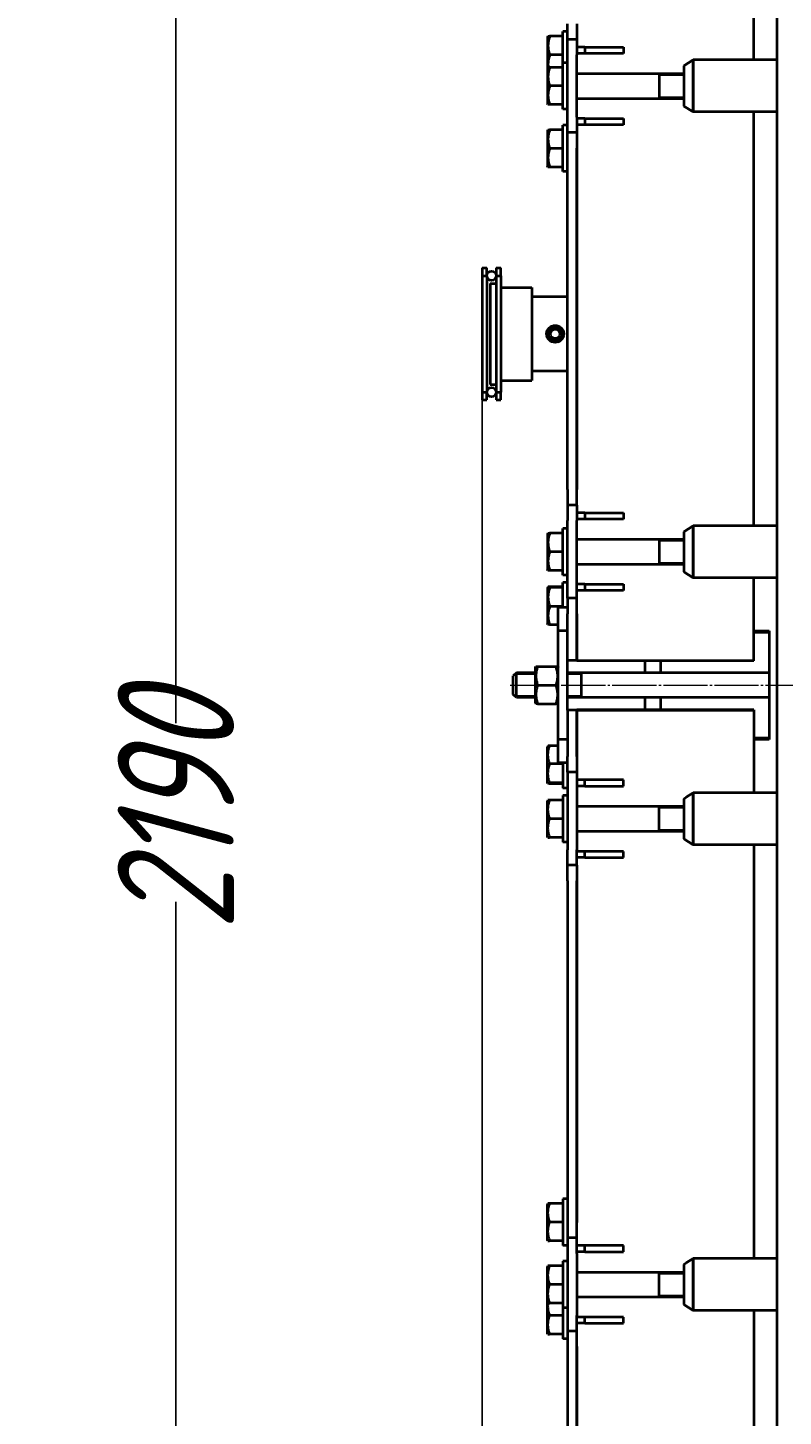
# Model space of a CAD drawing. Header units: millimetres. Extents: x -4428 to 3866, y -3426 to 3855.
# Tile 13 of 191: x -4428 to -3941, y -2063 to -1169. Entities that reach past the tile are written whole.
import ezdxf

# ---------------------------------------------------------------- set-up
doc = ezdxf.new("R2010")
doc.units = ezdxf.units.MM
for name, pattern in [('K5LT_AXLED', [32.912189, 28.412189, -1.5, 1.5, -1.5]), ('K5LT_BASIC', [0]), ('K5LT_THIN', [0])]:
    doc.linetypes.add(name, pattern=pattern)
doc.layers.add('Системный слой', color=7, linetype='Continuous')
doc.styles.add('KDIMTEXTSTYLE', font='GOST_AU.SHX', dxfattribs={"width": 0.96, "oblique": 15, "height": 5})
doc.dimstyles.new('KDIMSTYLE (1.00)', dxfattribs={"dimtxt": 5, "dimasz": 1, "dimexe": 2, "dimexo": 0, "dimgap": 1, "dimtad": 1, "dimtxsty": 'KDIMTEXTSTYLE', "dimsah": 1, "dimcen": 0, "dimdle": 1, "dimadec": 0, "dimazin": 0, "dimtfac": 0.667, "dimtmove": 0, "dimatfit": 3, "dimfxl": 1, "dimtvp": 1, "dimtolj": 1, "dimtzin": 0, "dimarcsym": 0})

# ---------------------------------------------------------------- blocks, each defined once
blk = doc.blocks.new('KDIMARROW_01')
at = {"layer": 'Системный слой'}
blk.add_hatch(color=0, dxfattribs=at).paths.add_polyline_path([(0, 0), (-5, 0.66), (-4.5, 0), (-5, -0.66)])
at = {"layer": 'Системный слой', "color": 0, "linetype": 'K5LT_THIN', "lineweight": 20}
for p, q in [((-4.5, 0), (-5, 0.66)), ((-5, 0.66), (0, 0)), ((0, 0), (-5, -0.66)), ((-5, -0.66), (-4.5, 0)), ((0, 0), (-1, 0))]:
    blk.add_line(p, q, dxfattribs=at)
blk = doc.blocks.new('U22')
at = {"layer": 'Системный слой', "color": 150, "linetype": 'K5LT_BASIC', "lineweight": 40, "true_color": 0x0080ff}
for p, q in [((-3945.34, -2687.59), (-3945.34, -497.59)), ((-3960.34, -1189.84), (-3960.34, -1076.59)), ((-4080.34, -1171.59), (-4083.34, -1171.59)), ((-4083.34, -1191.59), (-4083.34, -1171.59)), ((-4080.34, -1176.59), (-4080.34, -1166.59)), ((-4074.34, -1166.59), (-4074.34, -1176.59)), ((-4092.99, -1174.59), (-4093.34, -1175.19)), ((-4093.34, -1175.19), (-4093.34, -1195.19)), ((-4092.99, -1174.59), (-4091.92, -1174.59)), ((-4083.34, -1174.59), (-4091.92, -1174.59)), ((-4074.34, -1176.59), (-4080.34, -1176.59)), ((-4080.34, -1186.59), (-4080.34, -1176.59)), ((-4074.34, -1176.59), (-4074.34, -1186.59)), ((-4083.34, -1186.59), (-4091.92, -1186.59)), ((-4080.34, -1226.59), (-4080.34, -1186.59)), ((-4069.34, -1181.59), (-4074.34, -1181.59)), ((-4069.34, -1185.59), (-4074.34, -1185.59)), ((-4074.34, -1226.59), (-4074.34, -1186.59)), ((-4069.34, -1181.59), (-4069.34, -1185.59)), ((-4069.34, -1181.59), (-4044.34, -1181.59)), ((-4044.34, -1185.59), (-4069.34, -1185.59)), ((-4044.34, -1181.59), (-4044.34, -1185.59)), ((-4092.99, -1194.59), (-4093.34, -1195.19)), ((-4093.34, -1195.19), (-4093.34, -1217.99)), ((-4092.99, -1194.59), (-4091.92, -1194.59)), ((-4083.34, -1194.59), (-4091.92, -1194.59)), ((-4083.34, -1212.56), (-4083.34, -1191.59)), ((-4080.34, -1191.59), (-4083.34, -1191.59)), ((-4005.36, -1193.68), (-3999.34, -1189.84)), ((-4005.36, -1193.68), (-4005.36, -1219.51)), ((-3999.34, -1189.84), (-3999.34, -1223.34)), ((-3999.34, -1223.1), (-3999.34, -1189.84)), ((-3945.34, -1189.84), (-3999.34, -1189.84)), ((-4083.34, -1206.59), (-4091.92, -1206.59)), ((-4074.34, -1198.59), (-4005.36, -1198.59)), ((-4021.34, -1198.59), (-4021.34, -1214.59)), ((-4083.34, -1221.59), (-4083.34, -1212.56)), ((-4074.34, -1214.59), (-4005.36, -1214.59)), ((-4092.99, -1218.59), (-4093.34, -1217.99)), ((-4091.92, -1218.59), (-4092.99, -1218.59)), ((-4083.34, -1218.59), (-4091.92, -1218.59)), ((-4080.34, -1221.59), (-4083.34, -1221.59)), ((-4005.36, -1219.51), (-3999.34, -1223.34)), ((-3999.34, -1223.34), (-3999.34, -1223.1)), ((-3945.34, -1223.34), (-3999.34, -1223.34)), ((-3960.34, -1489.84), (-3960.34, -1223.34)), ((-4083.34, -1252.75), (-4083.34, -1231.78)), ((-4080.34, -1231.78), (-4083.34, -1231.78)), ((-4080.34, -1236.59), (-4080.34, -1226.59)), ((-4074.34, -1226.59), (-4074.34, -1236.59)), ((-4069.34, -1227.59), (-4074.34, -1227.59)), ((-4069.34, -1231.59), (-4074.34, -1231.59)), ((-4069.34, -1227.59), (-4069.34, -1231.59)), ((-4069.34, -1227.59), (-4044.34, -1227.59)), ((-4044.34, -1231.59), (-4069.34, -1231.59)), ((-4044.34, -1227.59), (-4044.34, -1231.59)), ((-4092.99, -1234.78), (-4093.34, -1235.38)), ((-4093.34, -1235.38), (-4093.34, -1258.18)), ((-4092.99, -1234.78), (-4091.92, -1234.78)), ((-4083.34, -1234.78), (-4091.92, -1234.78)), ((-4074.34, -1236.59), (-4080.34, -1236.59)), ((-4080.34, -1246.59), (-4080.34, -1236.59)), ((-4074.34, -1236.59), (-4074.34, -1246.59)), ((-4083.34, -1246.78), (-4091.92, -1246.78)), ((-4080.34, -1466.59), (-4080.34, -1246.59)), ((-4074.34, -1246.59), (-4074.34, -1466.59)), ((-4074.34, -1466.59), (-4074.34, -1246.59)), ((-4092.99, -1258.78), (-4093.34, -1258.18)), ((-4091.92, -1258.78), (-4092.99, -1258.78)), ((-4083.34, -1258.78), (-4091.92, -1258.78)), ((-4083.34, -1261.78), (-4083.34, -1252.75)), ((-4080.34, -1261.78), (-4083.34, -1261.78)), ((-4135.34, -1323.82), (-4132.34, -1323.82)), ((-4135.34, -1323.82), (-4135.34, -1328.82)), ((-4135.34, -1328.82), (-4132.34, -1328.82)), ((-4135.34, -1328.82), (-4135.34, -1403.82)), ((-4132.34, -1328.82), (-4132.34, -1323.82)), ((-4132.34, -1328.82), (-4132.34, -1403.82)), ((-4126.34, -1323.82), (-4123.34, -1323.82)), ((-4126.34, -1323.82), (-4126.34, -1328.82)), ((-4126.34, -1328.82), (-4123.34, -1328.82)), ((-4126.34, -1328.82), (-4126.34, -1403.82)), ((-4123.34, -1328.82), (-4123.34, -1323.82)), ((-4123.34, -1328.82), (-4123.34, -1403.82)), ((-4130.34, -1333.82), (-4130.34, -1398.82)), ((-4130.34, -1333.82), (-4126.34, -1333.82)), ((-4123.34, -1336.32), (-4103.34, -1336.32)), ((-4103.34, -1336.32), (-4103.34, -1366.32)), ((-4080.34, -1342.32), (-4103.34, -1342.32)), ((-4103.34, -1366.32), (-4103.34, -1396.32)), ((-4084.56, -1362.32), (-4085.34, -1362.32)), ((-4084.56, -1370.32), (-4085.34, -1370.32)), ((-4080.34, -1390.32), (-4103.34, -1390.32)), ((-4135.34, -1403.82), (-4132.34, -1403.82)), ((-4135.34, -1403.82), (-4135.34, -1408.82)), ((-4132.34, -1408.82), (-4132.34, -1403.82)), ((-4130.34, -1398.82), (-4126.34, -1398.82)), ((-4126.34, -1403.82), (-4123.34, -1403.82)), ((-4126.34, -1403.82), (-4126.34, -1408.82)), ((-4123.34, -1396.32), (-4103.34, -1396.32)), ((-4123.34, -1408.82), (-4123.34, -1403.82)), ((-4135.34, -1408.82), (-4132.34, -1408.82)), ((-4126.34, -1408.82), (-4123.34, -1408.82)), ((-4080.34, -1466.59), (-4080.34, -1476.59)), ((-4074.34, -1476.59), (-4074.34, -1466.59)), ((-4074.34, -1476.59), (-4080.34, -1476.59)), ((-4080.34, -1476.59), (-4080.34, -1486.59)), ((-4074.34, -1476.59), (-4074.34, -1486.59)), ((-4069.34, -1481.59), (-4074.34, -1481.59)), ((-4069.34, -1481.59), (-4069.34, -1485.59)), ((-4069.34, -1481.59), (-4044.34, -1481.59)), ((-4044.34, -1481.59), (-4044.34, -1485.59)), ((-4083.34, -1512.56), (-4083.34, -1491.59)), ((-4080.34, -1491.59), (-4083.34, -1491.59)), ((-4080.34, -1526.59), (-4080.34, -1486.59)), ((-4069.34, -1485.59), (-4074.34, -1485.59)), ((-4074.34, -1526.59), (-4074.34, -1486.59)), ((-4044.34, -1485.59), (-4069.34, -1485.59)), ((-4005.36, -1493.68), (-3999.34, -1489.84)), ((-3999.34, -1523.1), (-3999.34, -1489.84)), ((-3945.34, -1489.84), (-3999.34, -1489.84)), ((-3999.34, -1489.84), (-3999.34, -1523.34)), ((-4092.99, -1494.59), (-4093.34, -1495.19)), ((-4093.34, -1495.19), (-4093.34, -1517.99)), ((-4092.99, -1494.59), (-4091.92, -1494.59)), ((-4083.34, -1494.59), (-4091.92, -1494.59)), ((-4074.34, -1498.59), (-4005.36, -1498.59)), ((-4021.34, -1498.59), (-4021.34, -1514.59)), ((-4005.36, -1493.68), (-4005.36, -1519.51)), ((-4083.34, -1506.59), (-4091.92, -1506.59)), ((-4092.99, -1518.59), (-4093.34, -1517.99)), ((-4091.92, -1518.59), (-4092.99, -1518.59)), ((-4083.34, -1518.59), (-4091.92, -1518.59)), ((-4083.34, -1521.59), (-4083.34, -1512.56)), ((-4074.34, -1514.59), (-4005.36, -1514.59)), ((-4005.36, -1519.51), (-3999.34, -1523.34)), ((-4092.99, -1529.37), (-4093.34, -1529.98)), ((-4083.34, -1529.14), (-4091.92, -1529.14)), ((-4080.34, -1521.59), (-4083.34, -1521.59)), ((-4080.34, -1526.38), (-4083.34, -1526.38)), ((-4083.34, -1542.59), (-4083.34, -1526.38)), ((-4080.34, -1536.59), (-4080.34, -1526.59)), ((-4074.34, -1536.59), (-4074.34, -1526.59)), ((-4069.34, -1527.59), (-4074.34, -1527.59)), ((-4069.34, -1527.59), (-4069.34, -1531.59)), ((-4069.34, -1527.59), (-4044.34, -1527.59)), ((-4044.34, -1527.59), (-4044.34, -1531.59)), ((-3999.34, -1523.34), (-3999.34, -1523.1)), ((-3945.34, -1523.34), (-3999.34, -1523.34)), ((-3960.34, -1576.59), (-3960.34, -1523.34)), ((-4093.34, -1529.98), (-4093.34, -1531.71)), ((-4093.34, -1531.71), (-4093.34, -1552.78)), ((-4083.34, -1529.63), (-4091.92, -1529.63)), ((-4074.34, -1536.59), (-4080.34, -1536.59)), ((-4080.34, -1536.59), (-4080.34, -1546.59)), ((-4069.34, -1531.59), (-4074.34, -1531.59)), ((-4074.34, -1546.59), (-4074.34, -1536.59)), ((-4044.34, -1531.59), (-4069.34, -1531.59)), ((-4083.34, -1541.86), (-4091.92, -1541.86)), ((-4086.34, -1557.59), (-4086.34, -1542.59)), ((-4080.34, -1542.59), (-4086.34, -1542.59)), ((-4080.34, -1576.59), (-4080.34, -1546.59)), ((-4074.34, -1546.59), (-4074.34, -1576.59)), ((-4074.34, -1576.59), (-4074.34, -1546.59)), ((-4092.99, -1553.38), (-4093.34, -1552.78)), ((-4086.34, -1553.61), (-4091.92, -1553.61)), ((-4086.34, -1627.59), (-4086.34, -1557.59)), ((-4080.34, -1557.59), (-4086.34, -1557.59)), ((-3960.34, -1557.59), (-3950.34, -1557.59)), ((-3950.34, -1558.59), (-3960.34, -1558.59)), ((-3950.34, -1557.59), (-3950.34, -1627.59)), ((-4101.14, -1581.19), (-4100.79, -1580.59)), ((-4101.14, -1603.99), (-4101.14, -1581.19)), ((-4100.79, -1580.59), (-4099.72, -1580.59)), ((-4099.72, -1580.59), (-4087.75, -1580.59)), ((-4087.75, -1580.59), (-4086.68, -1580.59)), ((-4086.68, -1580.59), (-4086.34, -1581.19)), ((-4080.34, -1608.59), (-4080.34, -1576.59)), ((-4074.34, -1576.59), (-4080.34, -1576.59)), ((-4074.34, -1576.59), (-3960.34, -1576.59)), ((-4074.34, -1576.83), (-4074.34, -1576.59)), ((-3960.34, -1576.83), (-4074.34, -1576.83)), ((-4030.34, -1584.59), (-4030.34, -1576.83)), ((-4020.34, -1584.59), (-4020.34, -1576.83)), ((-3960.34, -1576.83), (-3960.34, -1576.59)), ((-4113.34, -1584.59), (-4115.34, -1586.59)), ((-4115.34, -1598.59), (-4115.34, -1586.59)), ((-4101.14, -1584.59), (-4113.34, -1584.59)), ((-4113.34, -1600.59), (-4113.34, -1584.59)), ((-3950.34, -1584.59), (-4080.34, -1584.59)), ((-4071.34, -1600.59), (-4071.34, -1584.59)), ((-4113.34, -1600.59), (-4115.34, -1598.59)), ((-4101.14, -1600.59), (-4113.34, -1600.59)), ((-4099.72, -1592.59), (-4087.75, -1592.59)), ((-3950.34, -1600.59), (-4080.34, -1600.59)), ((-4030.34, -1608.35), (-4030.34, -1600.59)), ((-4020.34, -1608.35), (-4020.34, -1600.59)), ((-4101.14, -1603.99), (-4100.79, -1604.59)), ((-4099.72, -1604.59), (-4100.79, -1604.59)), ((-4099.72, -1604.59), (-4087.75, -1604.59)), ((-4086.68, -1604.59), (-4087.75, -1604.59)), ((-4086.68, -1604.59), (-4086.34, -1603.99)), ((-4074.34, -1608.59), (-4080.34, -1608.59)), ((-4080.34, -1608.59), (-4080.34, -1638.59)), ((-4074.34, -1608.35), (-4074.34, -1608.59)), ((-3960.34, -1608.35), (-4074.34, -1608.35)), ((-4074.34, -1638.59), (-4074.34, -1608.59)), ((-4074.34, -1608.59), (-3960.34, -1608.59)), ((-4074.34, -1608.59), (-4074.34, -1638.59)), ((-3960.34, -1608.35), (-3960.34, -1608.59)), ((-3960.34, -1608.59), (-3960.34, -1661.84)), ((-4080.34, -1627.59), (-4086.34, -1627.59)), ((-4086.34, -1642.59), (-4086.34, -1627.59)), ((-3950.34, -1626.59), (-3960.34, -1626.59)), ((-3950.34, -1627.59), (-3960.34, -1627.59)), ((-4092.99, -1631.8), (-4093.34, -1632.41)), ((-4093.34, -1653.48), (-4093.34, -1632.41)), ((-4086.34, -1631.57), (-4091.92, -1631.57)), ((-4083.34, -1643.32), (-4091.92, -1643.32)), ((-4080.34, -1642.59), (-4086.34, -1642.59)), ((-4083.34, -1642.59), (-4083.34, -1658.81)), ((-4080.34, -1648.59), (-4080.34, -1638.59)), ((-4074.34, -1638.59), (-4074.34, -1648.59)), ((-4093.34, -1655.21), (-4093.34, -1653.48)), ((-4080.34, -1648.59), (-4080.34, -1658.59)), ((-4074.34, -1648.59), (-4080.34, -1648.59)), ((-4074.34, -1648.59), (-4074.34, -1658.59)), ((-4069.34, -1653.59), (-4074.34, -1653.59)), ((-4044.34, -1653.59), (-4069.34, -1653.59)), ((-4069.34, -1657.59), (-4069.34, -1653.59)), ((-4044.34, -1657.59), (-4044.34, -1653.59)), ((-4092.99, -1655.81), (-4093.34, -1655.21)), ((-4083.34, -1655.56), (-4091.92, -1655.56)), ((-4083.34, -1656.04), (-4091.92, -1656.04)), ((-4080.34, -1658.81), (-4083.34, -1658.81)), ((-4080.34, -1658.59), (-4080.34, -1698.59)), ((-4069.34, -1657.59), (-4074.34, -1657.59)), ((-4074.34, -1658.59), (-4074.34, -1698.59)), ((-4069.34, -1657.59), (-4044.34, -1657.59)), ((-4003.88, -1664.74), (-3999.34, -1661.84)), ((-3999.34, -1693.29), (-3999.34, -1661.84)), ((-3945.34, -1661.84), (-3999.34, -1661.84)), ((-3999.34, -1661.84), (-3999.34, -1695.34)), ((-4092.99, -1666.59), (-4093.34, -1667.19)), ((-4093.34, -1689.99), (-4093.34, -1667.19)), ((-4091.92, -1666.59), (-4092.99, -1666.59)), ((-4083.34, -1666.59), (-4091.92, -1666.59)), ((-4083.34, -1663.59), (-4083.34, -1672.62)), ((-4080.34, -1663.59), (-4083.34, -1663.59)), ((-4074.34, -1670.59), (-4005.36, -1670.59)), ((-4021.34, -1686.59), (-4021.34, -1670.59)), ((-4005.36, -1665.68), (-4003.94, -1664.77)), ((-4005.36, -1665.68), (-4005.36, -1691.51)), ((-4003.94, -1664.77), (-4003.92, -1664.74)), ((-4003.88, -1664.74), (-4003.92, -1664.74)), ((-4083.34, -1678.59), (-4091.92, -1678.59)), ((-4083.34, -1672.62), (-4083.34, -1693.59)), ((-4092.99, -1690.59), (-4093.34, -1689.99)), ((-4074.34, -1686.59), (-4005.36, -1686.59)), ((-4092.99, -1690.59), (-4091.92, -1690.59)), ((-4083.34, -1690.59), (-4091.92, -1690.59)), ((-4080.34, -1693.59), (-4083.34, -1693.59)), ((-4080.34, -1708.59), (-4080.34, -1698.59)), ((-4074.34, -1708.59), (-4074.34, -1698.59)), ((-4005.36, -1691.51), (-3999.34, -1695.34)), ((-4003.94, -1692.41), (-4003.92, -1692.44)), ((-4003.88, -1692.44), (-4003.92, -1692.44)), ((-3999.34, -1695.34), (-3999.34, -1693.29)), ((-3945.34, -1695.34), (-3999.34, -1695.34)), ((-3960.34, -1695.34), (-3960.34, -1961.84)), ((-4069.34, -1699.59), (-4074.34, -1699.59)), ((-4069.34, -1703.59), (-4074.34, -1703.59)), ((-4044.34, -1699.59), (-4069.34, -1699.59)), ((-4069.34, -1703.59), (-4069.34, -1699.59)), ((-4069.34, -1703.59), (-4044.34, -1703.59)), ((-4044.34, -1703.59), (-4044.34, -1699.59)), ((-4074.34, -1708.59), (-4080.34, -1708.59)), ((-4080.34, -1718.59), (-4080.34, -1708.59)), ((-4074.34, -1708.59), (-4074.34, -1718.59)), ((-4080.34, -1718.59), (-4080.34, -1938.59)), ((-4074.34, -1938.59), (-4074.34, -1718.59)), ((-4074.34, -1718.59), (-4074.34, -1938.59)), ((-4092.99, -1926.4), (-4093.34, -1927)), ((-4093.34, -1949.8), (-4093.34, -1927)), ((-4091.92, -1926.4), (-4092.99, -1926.4)), ((-4083.34, -1926.4), (-4091.92, -1926.4)), ((-4083.34, -1923.4), (-4083.34, -1932.43)), ((-4080.34, -1923.4), (-4083.34, -1923.4)), ((-4083.34, -1938.4), (-4091.92, -1938.4)), ((-4083.34, -1932.43), (-4083.34, -1953.4)), ((-4080.34, -1938.59), (-4080.34, -1948.59)), ((-4074.34, -1948.59), (-4074.34, -1938.59)), ((-4080.34, -1948.59), (-4080.34, -1958.59)), ((-4074.34, -1948.59), (-4080.34, -1948.59)), ((-4074.34, -1958.59), (-4074.34, -1948.59)), ((-4092.99, -1950.4), (-4093.34, -1949.8)), ((-4092.99, -1950.4), (-4091.92, -1950.4)), ((-4083.34, -1950.4), (-4091.92, -1950.4)), ((-4080.34, -1953.4), (-4083.34, -1953.4)), ((-4080.34, -1958.59), (-4080.34, -1998.59)), ((-4069.34, -1953.59), (-4074.34, -1953.59)), ((-4069.34, -1957.59), (-4074.34, -1957.59)), ((-4074.34, -1958.59), (-4074.34, -1998.59)), ((-4044.34, -1953.59), (-4069.34, -1953.59)), ((-4069.34, -1957.59), (-4069.34, -1953.59)), ((-4069.34, -1957.59), (-4044.34, -1957.59)), ((-4044.34, -1957.59), (-4044.34, -1953.59)), ((-4092.99, -1966.59), (-4093.34, -1967.19)), ((-4093.34, -1989.99), (-4093.34, -1967.19)), ((-4091.92, -1966.59), (-4092.99, -1966.59)), ((-4083.34, -1966.59), (-4091.92, -1966.59)), ((-4083.34, -1963.59), (-4083.34, -1972.62)), ((-4080.34, -1963.59), (-4083.34, -1963.59)), ((-4005.36, -1965.68), (-4003.94, -1964.77)), ((-4005.36, -1965.68), (-4005.36, -1991.51)), ((-4003.94, -1964.77), (-4003.92, -1964.74)), ((-4003.88, -1964.74), (-4003.92, -1964.74)), ((-4003.88, -1964.74), (-3999.34, -1961.84)), ((-3999.34, -1993.29), (-3999.34, -1961.84)), ((-3945.34, -1961.84), (-3999.34, -1961.84)), ((-3999.34, -1961.84), (-3999.34, -1995.34)), ((-4083.34, -1972.62), (-4083.34, -1993.59)), ((-4074.34, -1970.59), (-4005.36, -1970.59)), ((-4021.34, -1986.59), (-4021.34, -1970.59)), ((-4083.34, -1978.59), (-4091.92, -1978.59)), ((-4093.34, -2009.99), (-4093.34, -1989.99)), ((-4092.99, -1990.59), (-4093.34, -1989.99)), ((-4092.99, -1990.59), (-4091.92, -1990.59)), ((-4083.34, -1990.59), (-4091.92, -1990.59)), ((-4080.34, -1993.59), (-4083.34, -1993.59)), ((-4083.34, -1993.59), (-4083.34, -2013.59)), ((-4074.34, -1986.59), (-4005.36, -1986.59)), ((-4005.36, -1991.51), (-3999.34, -1995.34)), ((-4003.94, -1992.41), (-4003.92, -1992.44)), ((-4003.88, -1992.44), (-4003.92, -1992.44)), ((-3999.34, -1995.34), (-3999.34, -1993.29)), ((-4083.34, -1998.59), (-4091.92, -1998.59)), ((-4080.34, -1998.59), (-4080.34, -2008.59)), ((-4074.34, -2008.59), (-4074.34, -1998.59)), ((-4069.34, -1999.59), (-4074.34, -1999.59)), ((-4044.34, -1999.59), (-4069.34, -1999.59)), ((-4069.34, -2003.59), (-4069.34, -1999.59)), ((-4044.34, -2003.59), (-4044.34, -1999.59)), ((-3945.34, -1995.34), (-3999.34, -1995.34)), ((-3960.34, -1995.34), (-3960.34, -2108.59)), ((-4092.99, -2010.59), (-4093.34, -2009.99)), ((-4092.99, -2010.59), (-4091.92, -2010.59)), ((-4083.34, -2010.59), (-4091.92, -2010.59)), ((-4074.34, -2008.59), (-4080.34, -2008.59)), ((-4080.34, -2008.59), (-4080.34, -2018.59)), ((-4069.34, -2003.59), (-4074.34, -2003.59)), ((-4074.34, -2018.59), (-4074.34, -2008.59)), ((-4069.34, -2003.59), (-4044.34, -2003.59)), ((-4080.34, -2013.59), (-4083.34, -2013.59)), ((-4080.34, -2018.59), (-4080.34, -2238.59)), ((-4074.34, -2238.59), (-4074.34, -2018.59)), ((-4074.34, -2018.59), (-4074.34, -2238.59))]:
    blk.add_line(p, q, dxfattribs=at)
at = {"layer": 'Системный слой', "color": 7, "linetype": 'K5LT_THIN', "lineweight": 20}
for p, q in [((-4021.34, -1199.67), (-4005.36, -1199.67)), ((-4021.34, -1213.51), (-4005.36, -1213.51)), ((-4021.34, -1499.67), (-4005.36, -1499.67)), ((-4021.34, -1513.51), (-4005.36, -1513.51)), ((-4113.34, -1585.67), (-4114.42, -1585.67)), ((-4101.14, -1585.67), (-4113.34, -1585.67)), ((-4071.34, -1585.67), (-4080.34, -1585.67)), ((-4113.34, -1599.51), (-4114.42, -1599.51)), ((-4101.14, -1599.51), (-4113.34, -1599.51)), ((-4071.34, -1599.51), (-4080.34, -1599.51)), ((-4021.34, -1671.67), (-4005.36, -1671.67)), ((-4021.34, -1685.51), (-4005.36, -1685.51)), ((-4021.34, -1971.67), (-4005.36, -1971.67)), ((-4021.34, -1985.51), (-4005.36, -1985.51))]:
    blk.add_line(p, q, dxfattribs=at)
at = {"layer": 'Системный слой', "color": 30, "linetype": 'K5LT_AXLED', "lineweight": 20, "true_color": 0xff8000}
blk.add_line((-4117.34, -1592.59), (-198.34, -1592.59), dxfattribs=at)
at = {"layer": 'Системный слой', "color": 150, "linetype": 'K5LT_BASIC', "lineweight": 40, "true_color": 0x0080ff}
for centre, radius in [((-4129.34, -1328.82), 3), ((-4088.34, -1366.32), 5.5), ((-4088.34, -1366.32), 5), ((-4088.34, -1366.32), 4.5), ((-4088.34, -1366.32), 3), ((-4129.34, -1403.82), 3)]:
    blk.add_circle(centre, radius, dxfattribs=at)
at = {"layer": 'Системный слой', "color": 7, "linetype": 'K5LT_THIN', "lineweight": 20}
blk.add_arc((-4088.34, -1366.32), 4.46, 70, 340, dxfattribs=at)
at = {"layer": 'Системный слой', "color": 150, "linetype": 'K5LT_BASIC', "lineweight": 40, "true_color": 0x0080ff}
for radius, start, end in [(4, 90, 102.63563), (4.5, 80.94356, 92.12255), (7, 38.21321, 48.64563), (4, 257.36437, 270), (4.5, 267.87745, 279.05644), (7, 311.35453, 321.78679)]:
    blk.add_arc((-4091.34, -1366.32), radius, start, end, dxfattribs=at)
for points, knots in [([(-4091.92, -1174.59), (-4092.05, -1175), (-4092.24, -1175.61), (-4092.51, -1176.62), (-4092.67, -1177.37), (-4092.81, -1178.21), (-4092.9, -1178.88), (-4092.97, -1179.65), (-4093, -1180.41), (-4092.99, -1181.11), (-4092.94, -1181.88), (-4092.86, -1182.72), (-4092.69, -1183.76), (-4092.4, -1185.05), (-4092.11, -1186.02), (-4091.92, -1186.59)], [0, 0, 0, 0, 1.679816, 2.464254, 4.100621, 4.689754, 5.785161, 6.773962, 7.746893, 8.757247, 9.530451, 10.808294, 12.055167, 13.667644, 16, 16, 16, 16]), ([(-4091.92, -1186.59), (-4092.05, -1187), (-4092.24, -1187.6), (-4092.46, -1188.42), (-4092.6, -1189.04), (-4092.72, -1189.64), (-4092.83, -1190.32), (-4092.92, -1191.03), (-4092.98, -1191.83), (-4093, -1192.62), (-4092.98, -1193.35), (-4092.93, -1194.01), (-4092.89, -1194.4), (-4092.86, -1194.59)], [0, 0, 0, 0, 2.179072, 3.258633, 4.364619, 5.473355, 6.381346, 7.933224, 9.186856, 10.550342, 11.992654, 12.988171, 14, 14, 14, 14]), ([(-4091.92, -1194.59), (-4092.05, -1195), (-4092.24, -1195.61), (-4092.51, -1196.62), (-4092.67, -1197.37), (-4092.81, -1198.21), (-4092.9, -1198.88), (-4092.97, -1199.65), (-4093, -1200.41), (-4092.99, -1201.11), (-4092.94, -1201.88), (-4092.86, -1202.72), (-4092.69, -1203.76), (-4092.4, -1205.05), (-4092.11, -1206.02), (-4091.92, -1206.59)], [0, 0, 0, 0, 1.679816, 2.464254, 4.100621, 4.689754, 5.785161, 6.773962, 7.746893, 8.757247, 9.530451, 10.808294, 12.055167, 13.667644, 16, 16, 16, 16]), ([(-4091.92, -1206.59), (-4092.05, -1207), (-4092.24, -1207.61), (-4092.47, -1208.48), (-4092.61, -1209.08), (-4092.75, -1209.79), (-4092.84, -1210.36), (-4092.92, -1211.03), (-4092.97, -1211.65), (-4092.99, -1212.38), (-4092.99, -1213.08), (-4092.95, -1213.75), (-4092.89, -1214.4), (-4092.79, -1215.14), (-4092.61, -1216.16), (-4092.31, -1217.35), (-4092.04, -1218.22), (-4091.92, -1218.59)], [0, 0, 0, 0, 1.889793, 2.772286, 3.97396, 4.613199, 5.962253, 6.508307, 7.620707, 8.715255, 9.746093, 10.721757, 11.68135, 12.629021, 14.021816, 16.259909, 18, 18, 18, 18]), ([(-4091.92, -1234.78), (-4092.05, -1235.19), (-4092.24, -1235.8), (-4092.51, -1236.81), (-4092.67, -1237.56), (-4092.81, -1238.4), (-4092.9, -1239.07), (-4092.97, -1239.85), (-4093, -1240.6), (-4092.99, -1241.3), (-4092.94, -1242.08), (-4092.86, -1242.91), (-4092.69, -1243.95), (-4092.4, -1245.25), (-4092.11, -1246.22), (-4091.92, -1246.78)], [0, 0, 0, 0, 1.679816, 2.464254, 4.100621, 4.689754, 5.785161, 6.773962, 7.746893, 8.757247, 9.530451, 10.808294, 12.055167, 13.667644, 16, 16, 16, 16]), ([(-4091.92, -1246.78), (-4092.05, -1247.19), (-4092.24, -1247.8), (-4092.47, -1248.67), (-4092.61, -1249.28), (-4092.75, -1249.99), (-4092.84, -1250.55), (-4092.92, -1251.23), (-4092.97, -1251.85), (-4092.99, -1252.58), (-4092.99, -1253.28), (-4092.95, -1253.95), (-4092.89, -1254.59), (-4092.79, -1255.33), (-4092.61, -1256.35), (-4092.31, -1257.54), (-4092.04, -1258.41), (-4091.92, -1258.78)], [0, 0, 0, 0, 1.889793, 2.772286, 3.97396, 4.613199, 5.962253, 6.508307, 7.620707, 8.715255, 9.746093, 10.721757, 11.68135, 12.629021, 14.021816, 16.259909, 18, 18, 18, 18]), ([(-4091.92, -1494.59), (-4092.05, -1495), (-4092.24, -1495.61), (-4092.51, -1496.62), (-4092.67, -1497.37), (-4092.81, -1498.21), (-4092.9, -1498.88), (-4092.97, -1499.65), (-4093, -1500.41), (-4092.99, -1501.11), (-4092.94, -1501.88), (-4092.86, -1502.72), (-4092.69, -1503.76), (-4092.4, -1505.05), (-4092.11, -1506.02), (-4091.92, -1506.59)], [0, 0, 0, 0, 1.679816, 2.464254, 4.100621, 4.689754, 5.785161, 6.773962, 7.746893, 8.757247, 9.530451, 10.808294, 12.055167, 13.667644, 16, 16, 16, 16]), ([(-4091.92, -1506.59), (-4092.05, -1507), (-4092.24, -1507.61), (-4092.47, -1508.48), (-4092.61, -1509.08), (-4092.75, -1509.79), (-4092.84, -1510.36), (-4092.92, -1511.03), (-4092.97, -1511.65), (-4092.99, -1512.38), (-4092.99, -1513.08), (-4092.95, -1513.75), (-4092.89, -1514.4), (-4092.79, -1515.14), (-4092.61, -1516.16), (-4092.31, -1517.35), (-4092.04, -1518.22), (-4091.92, -1518.59)], [0, 0, 0, 0, 1.889793, 2.772286, 3.97396, 4.613199, 5.962253, 6.508307, 7.620707, 8.715255, 9.746093, 10.721757, 11.68135, 12.629021, 14.021816, 16.259909, 18, 18, 18, 18]), ([(-4091.92, -1529.14), (-4092.05, -1529.16), (-4092.31, -1529.19), (-4092.56, -1529.23), (-4092.75, -1529.27), (-4092.88, -1529.3), (-4092.96, -1529.34), (-4092.98, -1529.36), (-4092.99, -1529.37)], [0, 0, 0, 0, 1.960402, 4.042744, 4.978208, 6.453645, 7.98116, 9, 9, 9, 9]), ([(-4092.99, -1529.37), (-4092.99, -1529.38), (-4092.99, -1529.4), (-4092.94, -1529.44), (-4092.83, -1529.48), (-4092.59, -1529.53), (-4092.25, -1529.58), (-4091.96, -1529.62), (-4091.92, -1529.63)], [0, 0, 0, 0, 1.256818, 2.479305, 3.637134, 5.042465, 8.516548, 9, 9, 9, 9]), ([(-4091.92, -1529.63), (-4092.05, -1530.04), (-4092.24, -1530.66), (-4092.47, -1531.55), (-4092.61, -1532.16), (-4092.75, -1532.89), (-4092.84, -1533.47), (-4092.92, -1534.15), (-4092.97, -1534.79), (-4092.99, -1535.53), (-4092.99, -1536.24), (-4092.95, -1536.93), (-4092.89, -1537.59), (-4092.79, -1538.34), (-4092.61, -1539.38), (-4092.31, -1540.59), (-4092.04, -1541.48), (-4091.92, -1541.86)], [0, 0, 0, 0, 1.889793, 2.772286, 3.97396, 4.613199, 5.962253, 6.508307, 7.620707, 8.715255, 9.746093, 10.721757, 11.68135, 12.629021, 14.021816, 16.259909, 18, 18, 18, 18]), ([(-4091.92, -1541.86), (-4092.05, -1542.26), (-4092.24, -1542.85), (-4092.51, -1543.85), (-4092.67, -1544.58), (-4092.81, -1545.4), (-4092.9, -1546.06), (-4092.97, -1546.82), (-4093, -1547.56), (-4092.99, -1548.24), (-4092.94, -1549), (-4092.86, -1549.82), (-4092.69, -1550.84), (-4092.4, -1552.1), (-4092.11, -1553.05), (-4091.92, -1553.61)], [0, 0, 0, 0, 1.679816, 2.464254, 4.100621, 4.689754, 5.785161, 6.773962, 7.746893, 8.757247, 9.530451, 10.808294, 12.055167, 13.667644, 16, 16, 16, 16]), ([(-4091.92, -1553.61), (-4092.05, -1553.59), (-4092.31, -1553.56), (-4092.56, -1553.52), (-4092.75, -1553.48), (-4092.88, -1553.45), (-4092.96, -1553.41), (-4092.98, -1553.39), (-4092.99, -1553.38)], [0, 0, 0, 0, 1.960402, 4.042744, 4.978208, 6.453645, 7.98116, 9, 9, 9, 9]), ([(-4099.72, -1580.59), (-4099.85, -1581), (-4100.04, -1581.61), (-4100.27, -1582.48), (-4100.41, -1583.08), (-4100.55, -1583.79), (-4100.64, -1584.36), (-4100.72, -1585.03), (-4100.77, -1585.65), (-4100.79, -1586.38), (-4100.79, -1587.08), (-4100.75, -1587.75), (-4100.69, -1588.4), (-4100.59, -1589.14), (-4100.41, -1590.16), (-4100.11, -1591.35), (-4099.84, -1592.22), (-4099.72, -1592.59)], [0, 0, 0, 0, 1.889793, 2.772286, 3.97396, 4.613199, 5.962253, 6.508307, 7.620707, 8.715255, 9.746093, 10.721757, 11.68135, 12.629021, 14.021816, 16.259909, 18, 18, 18, 18]), ([(-4087.75, -1592.59), (-4087.62, -1592.18), (-4087.43, -1591.58), (-4087.2, -1590.7), (-4087.06, -1590.1), (-4086.93, -1589.39), (-4086.84, -1588.82), (-4086.76, -1588.15), (-4086.71, -1587.53), (-4086.68, -1586.8), (-4086.69, -1586.1), (-4086.72, -1585.43), (-4086.78, -1584.78), (-4086.88, -1584.04), (-4087.07, -1583.02), (-4087.36, -1581.84), (-4087.63, -1580.97), (-4087.75, -1580.59)], [0, 0, 0, 0, 1.889793, 2.772286, 3.97396, 4.613199, 5.962253, 6.508307, 7.620707, 8.715255, 9.746093, 10.721757, 11.68135, 12.629021, 14.021816, 16.259909, 18, 18, 18, 18]), ([(-4099.72, -1592.59), (-4099.85, -1593), (-4100.04, -1593.61), (-4100.31, -1594.62), (-4100.47, -1595.37), (-4100.61, -1596.21), (-4100.7, -1596.88), (-4100.77, -1597.65), (-4100.8, -1598.41), (-4100.79, -1599.11), (-4100.74, -1599.88), (-4100.66, -1600.72), (-4100.49, -1601.76), (-4100.2, -1603.05), (-4099.91, -1604.02), (-4099.72, -1604.59)], [0, 0, 0, 0, 1.679816, 2.464254, 4.100621, 4.689754, 5.785161, 6.773962, 7.746893, 8.757247, 9.530451, 10.808294, 12.055167, 13.667644, 16, 16, 16, 16]), ([(-4087.75, -1604.59), (-4087.62, -1604.18), (-4087.43, -1603.58), (-4087.16, -1602.56), (-4087, -1601.81), (-4086.86, -1600.98), (-4086.77, -1600.3), (-4086.71, -1599.53), (-4086.68, -1598.77), (-4086.69, -1598.07), (-4086.73, -1597.3), (-4086.82, -1596.47), (-4086.99, -1595.43), (-4087.28, -1594.13), (-4087.57, -1593.16), (-4087.75, -1592.59)], [0, 0, 0, 0, 1.679816, 2.464254, 4.100621, 4.689754, 5.785161, 6.773962, 7.746893, 8.757247, 9.530451, 10.808294, 12.055167, 13.667644, 16, 16, 16, 16]), ([(-4091.92, -1643.32), (-4092.05, -1642.92), (-4092.24, -1642.33), (-4092.51, -1641.34), (-4092.67, -1640.6), (-4092.81, -1639.78), (-4092.9, -1639.12), (-4092.97, -1638.37), (-4093, -1637.63), (-4092.99, -1636.94), (-4092.94, -1636.18), (-4092.86, -1635.37), (-4092.69, -1634.35), (-4092.4, -1633.08), (-4092.11, -1632.13), (-4091.92, -1631.57)], [0, 0, 0, 0, 1.679816, 2.464254, 4.100621, 4.689754, 5.785161, 6.773962, 7.746893, 8.757247, 9.530451, 10.808294, 12.055167, 13.667644, 16, 16, 16, 16]), ([(-4091.92, -1631.57), (-4092.05, -1631.59), (-4092.31, -1631.62), (-4092.56, -1631.66), (-4092.75, -1631.7), (-4092.88, -1631.74), (-4092.96, -1631.77), (-4092.98, -1631.79), (-4092.99, -1631.8)], [0, 0, 0, 0, 1.960402, 4.042744, 4.978208, 6.453645, 7.98116, 9, 9, 9, 9]), ([(-4091.92, -1655.56), (-4092.05, -1655.14), (-4092.24, -1654.52), (-4092.47, -1653.63), (-4092.61, -1653.02), (-4092.75, -1652.29), (-4092.84, -1651.72), (-4092.92, -1651.03), (-4092.97, -1650.4), (-4092.99, -1649.65), (-4092.99, -1648.94), (-4092.95, -1648.26), (-4092.89, -1647.6), (-4092.79, -1646.84), (-4092.61, -1645.8), (-4092.31, -1644.59), (-4092.04, -1643.71), (-4091.92, -1643.32)], [0, 0, 0, 0, 1.889793, 2.772286, 3.97396, 4.613199, 5.962253, 6.508307, 7.620707, 8.715255, 9.746093, 10.721757, 11.68135, 12.629021, 14.021816, 16.259909, 18, 18, 18, 18]), ([(-4092.99, -1655.81), (-4092.99, -1655.8), (-4092.99, -1655.78), (-4092.94, -1655.74), (-4092.83, -1655.71), (-4092.59, -1655.65), (-4092.25, -1655.6), (-4091.96, -1655.56), (-4091.92, -1655.56)], [0, 0, 0, 0, 1.256818, 2.479305, 3.637134, 5.042465, 8.516548, 9, 9, 9, 9]), ([(-4091.92, -1656.04), (-4092.05, -1656.03), (-4092.31, -1655.99), (-4092.56, -1655.95), (-4092.75, -1655.91), (-4092.88, -1655.88), (-4092.96, -1655.85), (-4092.98, -1655.82), (-4092.99, -1655.81)], [0, 0, 0, 0, 1.960402, 4.042744, 4.978208, 6.453645, 7.98116, 9, 9, 9, 9]), ([(-4091.92, -1678.59), (-4092.05, -1678.18), (-4092.24, -1677.58), (-4092.47, -1676.7), (-4092.61, -1676.1), (-4092.75, -1675.39), (-4092.84, -1674.82), (-4092.92, -1674.15), (-4092.97, -1673.53), (-4092.99, -1672.8), (-4092.99, -1672.1), (-4092.95, -1671.43), (-4092.89, -1670.78), (-4092.79, -1670.04), (-4092.61, -1669.02), (-4092.31, -1667.84), (-4092.04, -1666.97), (-4091.92, -1666.59)], [0, 0, 0, 0, 1.889793, 2.772286, 3.97396, 4.613199, 5.962253, 6.508307, 7.620707, 8.715255, 9.746093, 10.721757, 11.68135, 12.629021, 14.021816, 16.259909, 18, 18, 18, 18]), ([(-4091.92, -1690.59), (-4092.05, -1690.18), (-4092.24, -1689.58), (-4092.51, -1688.56), (-4092.67, -1687.81), (-4092.81, -1686.98), (-4092.9, -1686.3), (-4092.97, -1685.53), (-4093, -1684.77), (-4092.99, -1684.07), (-4092.94, -1683.3), (-4092.86, -1682.47), (-4092.69, -1681.43), (-4092.4, -1680.13), (-4092.11, -1679.16), (-4091.92, -1678.59)], [0, 0, 0, 0, 1.679816, 2.464254, 4.100621, 4.689754, 5.785161, 6.773962, 7.746893, 8.757247, 9.530451, 10.808294, 12.055167, 13.667644, 16, 16, 16, 16]), ([(-4091.92, -1938.4), (-4092.05, -1937.99), (-4092.24, -1937.38), (-4092.47, -1936.51), (-4092.61, -1935.91), (-4092.75, -1935.2), (-4092.84, -1934.63), (-4092.92, -1933.96), (-4092.97, -1933.34), (-4092.99, -1932.61), (-4092.99, -1931.91), (-4092.95, -1931.24), (-4092.89, -1930.59), (-4092.79, -1929.85), (-4092.61, -1928.83), (-4092.31, -1927.64), (-4092.04, -1926.78), (-4091.92, -1926.4)], [0, 0, 0, 0, 1.889793, 2.772286, 3.97396, 4.613199, 5.962253, 6.508307, 7.620707, 8.715255, 9.746093, 10.721757, 11.68135, 12.629021, 14.021816, 16.259909, 18, 18, 18, 18]), ([(-4091.92, -1950.4), (-4092.05, -1949.99), (-4092.24, -1949.38), (-4092.51, -1948.37), (-4092.67, -1947.62), (-4092.81, -1946.78), (-4092.9, -1946.11), (-4092.97, -1945.34), (-4093, -1944.58), (-4092.99, -1943.88), (-4092.94, -1943.11), (-4092.86, -1942.27), (-4092.69, -1941.23), (-4092.4, -1939.94), (-4092.11, -1938.97), (-4091.92, -1938.4)], [0, 0, 0, 0, 1.679816, 2.464254, 4.100621, 4.689754, 5.785161, 6.773962, 7.746893, 8.757247, 9.530451, 10.808294, 12.055167, 13.667644, 16, 16, 16, 16]), ([(-4091.92, -1978.59), (-4092.05, -1978.18), (-4092.24, -1977.58), (-4092.47, -1976.7), (-4092.61, -1976.1), (-4092.75, -1975.39), (-4092.84, -1974.82), (-4092.92, -1974.15), (-4092.97, -1973.53), (-4092.99, -1972.8), (-4092.99, -1972.1), (-4092.95, -1971.43), (-4092.89, -1970.78), (-4092.79, -1970.04), (-4092.61, -1969.02), (-4092.31, -1967.84), (-4092.04, -1966.97), (-4091.92, -1966.59)], [0, 0, 0, 0, 1.889793, 2.772286, 3.97396, 4.613199, 5.962253, 6.508307, 7.620707, 8.715255, 9.746093, 10.721757, 11.68135, 12.629021, 14.021816, 16.259909, 18, 18, 18, 18]), ([(-4091.92, -1990.59), (-4092.05, -1990.18), (-4092.24, -1989.58), (-4092.51, -1988.56), (-4092.67, -1987.81), (-4092.81, -1986.98), (-4092.9, -1986.3), (-4092.97, -1985.53), (-4093, -1984.77), (-4092.99, -1984.07), (-4092.94, -1983.3), (-4092.86, -1982.47), (-4092.69, -1981.43), (-4092.4, -1980.13), (-4092.11, -1979.16), (-4091.92, -1978.59)], [0, 0, 0, 0, 1.679816, 2.464254, 4.100621, 4.689754, 5.785161, 6.773962, 7.746893, 8.757247, 9.530451, 10.808294, 12.055167, 13.667644, 16, 16, 16, 16]), ([(-4091.92, -1998.59), (-4092.05, -1998.19), (-4092.24, -1997.58), (-4092.46, -1996.76), (-4092.6, -1996.14), (-4092.72, -1995.55), (-4092.83, -1994.86), (-4092.92, -1994.15), (-4092.98, -1993.35), (-4093, -1992.57), (-4092.98, -1991.84), (-4092.93, -1991.17), (-4092.89, -1990.79), (-4092.86, -1990.59)], [0, 0, 0, 0, 2.179072, 3.258633, 4.364619, 5.473355, 6.381346, 7.933224, 9.186856, 10.550342, 11.992654, 12.988171, 14, 14, 14, 14]), ([(-4091.92, -2010.59), (-4092.05, -2010.18), (-4092.24, -2009.58), (-4092.51, -2008.56), (-4092.67, -2007.81), (-4092.81, -2006.98), (-4092.9, -2006.3), (-4092.97, -2005.53), (-4093, -2004.77), (-4092.99, -2004.07), (-4092.94, -2003.3), (-4092.86, -2002.47), (-4092.69, -2001.43), (-4092.4, -2000.13), (-4092.11, -1999.16), (-4091.92, -1998.59)], [0, 0, 0, 0, 1.679816, 2.464254, 4.100621, 4.689754, 5.785161, 6.773962, 7.746893, 8.757247, 9.530451, 10.808294, 12.055167, 13.667644, 16, 16, 16, 16])]:
    blk.add_open_spline(points, degree=3, knots=knots, dxfattribs=at)

msp = doc.modelspace()

# ---------------------------------------------------------------- block references
at = {"layer": 'Системный слой'}
msp.add_blockref('U22', (0, 0), dxfattribs=at)

# ---------------------------------------------------------------- dimensions: what is measured, and where the dimension line sits
at = {"layer": 'Системный слой', "color": 7}
msp.add_linear_dim(base=(-4332.877, -497.592), p1=(-3945.336, -2687.592), p2=(-3945.336, -497.592), angle=90, location=(-4332.877, -1674.592), dimstyle='KDIMSTYLE (1.00)', override={"dimexo": 0, "dimpost": '\\H75.0;\\W0.965;\\Q15;<>', "dimblk1": 'KDIMARROW_01', "dimblk2": 'KDIMARROW_01', "dimse1": 0, "dimse2": 0, "dimclrt": 7, "dimtolj": 1}, dxfattribs=at).render()
msp.add_linear_dim(base=(-4135.336, -3162.711), p1=(47.664, -1618.592), p2=(-4135.336, -1408.744), location=(-2079.336, -3162.711), dimstyle='KDIMSTYLE (1.00)', override={"dimexo": 0, "dimpost": '\\H75.0;\\W0.965;\\Q15;<>', "dimblk1": 'KDIMARROW_01', "dimblk2": 'KDIMARROW_01', "dimse1": 0, "dimse2": 0, "dimclrt": 7, "dimtolj": 1}, dxfattribs=at).render()

doc.saveas('drawing.dxf')
